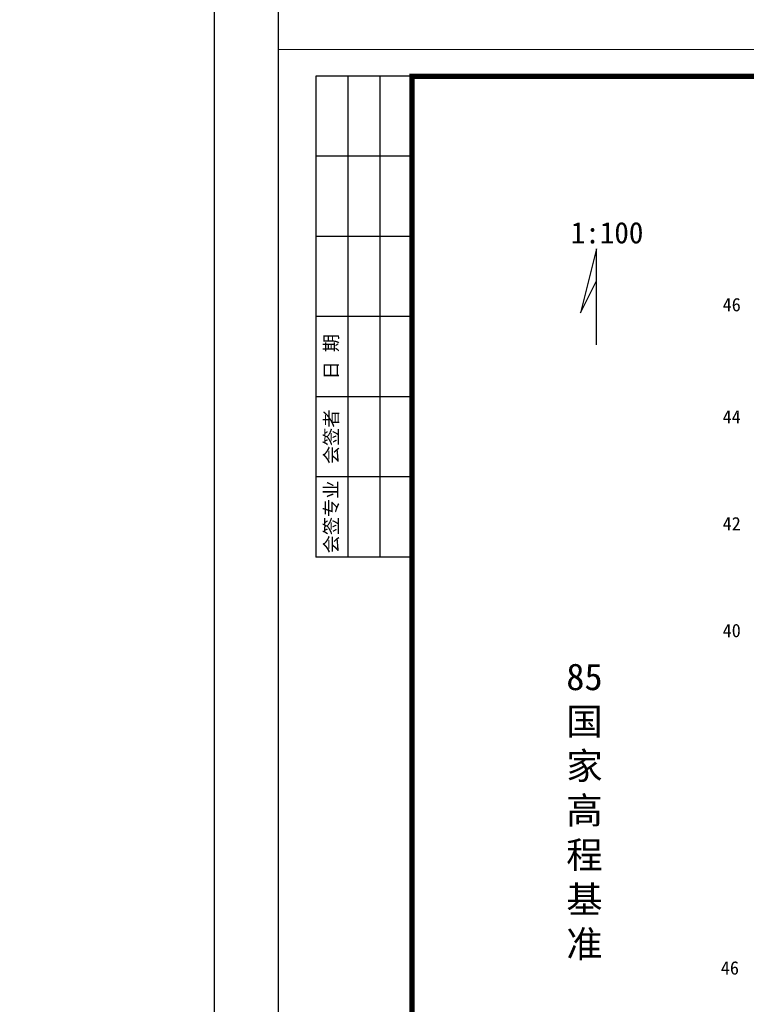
# Model space of a CAD drawing. Extents: x 555481 to 559434, y 3811529 to 3812446.
# Tile 27 of 37: x 556410 to 556546, y 3811705 to 3811889. Entities that reach past the tile are written whole.
import ezdxf
from ezdxf.enums import TextEntityAlignment as Align

# ---------------------------------------------------------------- set-up
doc = ezdxf.new("R2010")
doc.units = 0
doc.header["$LTSCALE"] = 0.5
doc.layers.get('0').update_dxf_attribs({"linetype": 'CONTINUOUS'})
doc.layers.add('BGC', color=7, linetype='CONTINUOUS')
doc.layers.add('图副注记', color=255, linetype='CONTINUOUS')
doc.styles.add('HT', font='simhei.ttf')
doc.styles.add('宋体', font='txt')

# ---------------------------------------------------------------- blocks, each defined once
blk = doc.blocks.new('tk')
at = {"lineweight": 0}
for p, q in [((0, 0), (0, 2970)), ((0, 2970), (4200, 2970))]:
    blk.add_line(p, q, dxfattribs=at)
for p, q in [((250, 2920), (70, 2920)), ((70, 2920), (70, 2020)), ((130, 2920), (130, 2020)), ((190, 2920), (190, 2020)), ((250, 2770), (70, 2770)), ((250, 2620), (70, 2620)), ((250, 2470), (70, 2470)), ((250, 2320), (70, 2320)), ((250, 2170), (70, 2170)), ((250, 2020), (70, 2020))]:
    blk.add_line(p, q)
at = {"lineweight": 0, "const_width": 10}
blk.add_lwpolyline([(250, 2920), (4150, 2920), (4150, 50), (250, 50)], close=True, dxfattribs=at)
at = {"char_height": 25, "attachment_point": 5, "rotation": 90, "style": '宋体'}
for s, insert in [('日 期', (100, 2395)), ('会签者', (100, 2245)), ('会签专业', (100, 2095))]:
    blk.add_mtext(s, dxfattribs=dict(at, insert=insert))
blk = doc.blocks.new('tk1')
at = {"color": 0}
blk.add_blockref('tk', (0, 0), dxfattribs=at)

msp = doc.modelspace()

# ---------------------------------------------------------------- linework, layer by layer
at = {"linetype": 'Continuous'}
for points in [[(555901.12599, 3811571.61029), (556458.0048, 3811571.61029), (556458.0048, 3812135.21109), (555901.12599, 3812135.21109)], [(555913.12599, 3811583.61029), (556446.0048, 3811583.61029), (556446.0048, 3812123.21109), (555913.12599, 3812123.21109)]]:
    msp.add_lwpolyline(points, close=True, dxfattribs=at)
at = {"layer": '图副注记', "color": 7}
msp.add_lwpolyline([(556517.52179, 3811828.38876), (556517.52179, 3811846.38876), (556514.52179, 3811834.38876), (556517.52179, 3811840.38876)], dxfattribs=at)

# ---------------------------------------------------------------- block references
at = {"linetype": 'Continuous', "xscale": 0.1, "yscale": 0.1, "zscale": 0.1}
msp.add_blockref('tk1', (556458.0048, 3811586.68271), dxfattribs=at)

# ---------------------------------------------------------------- texts
at = {"layer": 'BGC', "linetype": 'Continuous', "style": 'HT'}
for s, p in [('46', (556541.15957, 3811835.92348)), ('44', (556541.15957, 3811814.92348)), ('42', (556541.15957, 3811794.92348)), ('40', (556541.15957, 3811774.92348)), ('46', (556540.81922, 3811711.77374))]:
    msp.add_text(s, height=2.5, dxfattribs=at).set_placement(p, align=Align.MIDDLE_LEFT)
at = {"layer": '图副注记', "color": 7, "style": '宋体'}
msp.add_text('1:100', height=4, dxfattribs=at).set_placement((556519.52179, 3811849.38876), align=Align.MIDDLE_CENTER)
at = {"layer": '图副注记', "color": 7, "insert": (556515.28628, 3811768.76376), "char_height": 5, "width": 10.7258122, "attachment_point": 2, "style": '宋体'}
msp.add_mtext('85\\P国家高程基准', dxfattribs=at)

doc.saveas('drawing.dxf')
